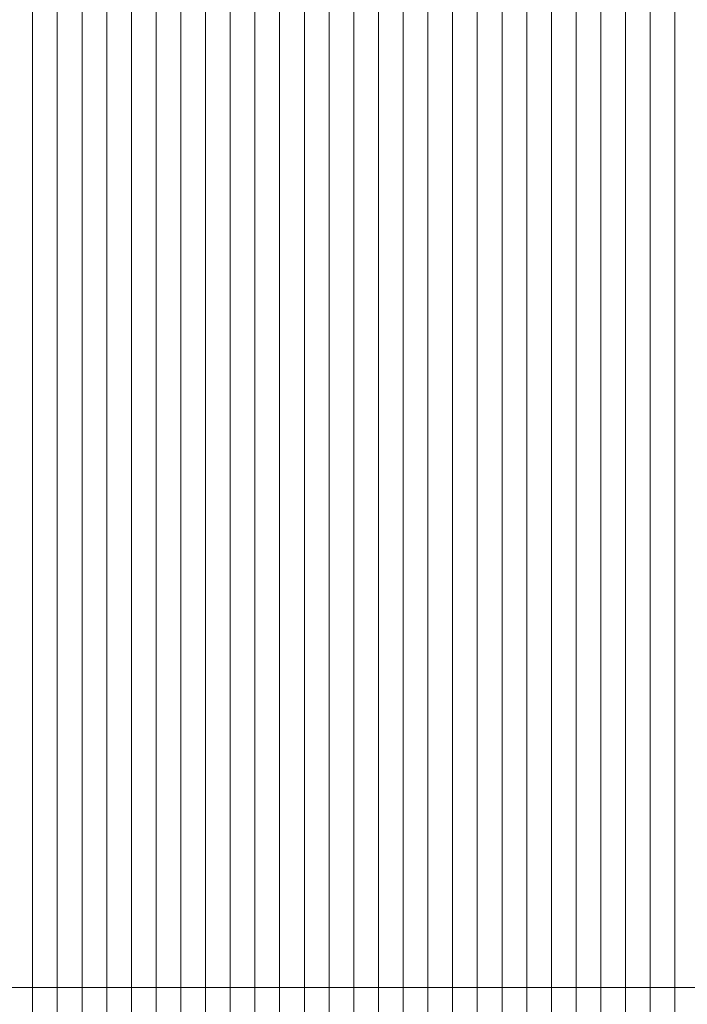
# Model space of a CAD drawing. Header units: millimetres. Extents: x 100377 to 139599, y -1988 to 13993.
# Tile 11 of 53: x 105510 to 108212, y 5969 to 9957. Entities that reach past the tile are written whole.
import ezdxf

# ---------------------------------------------------------------- set-up
doc = ezdxf.new("R2010")
doc.units = ezdxf.units.MM
doc.header["$MEASUREMENT"] = 0
doc.linetypes.add('Przerywana gęsta', pattern=[90, 60, -30])
doc.layers.add('Nowe_0_Nr_pióra__1', color=7, linetype='Continuous', lineweight=13)
doc.layers.add('Nowe_0_Nr_pióra__2', color=251, linetype='Continuous', lineweight=13)

# ---------------------------------------------------------------- blocks, each defined once
blk = doc.blocks.new('*X2')
at = {"layer": 'Nowe_0_Nr_pióra__2', "color": 251, "linetype": 'Continuous', "lineweight": 13}
for p, q in [((105562.4, 6037), (105562.4, 5787)), ((105562.4, 6037), (105562.4, 5787)), ((105662.4, 6037), (105662.4, 5787)), ((105662.4, 6037), (105662.4, 5787)), ((105762.4, 6037), (105762.4, 5787)), ((105762.4, 6037), (105762.4, 5787)), ((105862.4, 6037), (105862.4, 5787)), ((105862.4, 6037), (105862.4, 5787)), ((105962.4, 6037), (105962.4, 5787)), ((105962.4, 6037), (105962.4, 5787)), ((106062.4, 6037), (106062.4, 5787)), ((106062.4, 6037), (106062.4, 5787)), ((106162.4, 6037), (106162.4, 5787)), ((106162.4, 6037), (106162.4, 5787)), ((106262.4, 6037), (106262.4, 5787)), ((106262.4, 6037), (106262.4, 5787)), ((106362.4, 6037), (106362.4, 5787)), ((106362.4, 6037), (106362.4, 5787)), ((106462.4, 6037), (106462.4, 5787)), ((106462.4, 6037), (106462.4, 5787)), ((106562.4, 6037), (106562.4, 5787)), ((106562.4, 6037), (106562.4, 5787)), ((106662.4, 6037), (106662.4, 5787)), ((106662.4, 6037), (106662.4, 5787)), ((106762.4, 6037), (106762.4, 5787)), ((106762.4, 6037), (106762.4, 5787)), ((106862.4, 6037), (106862.4, 5787)), ((106862.4, 6037), (106862.4, 5787)), ((106962.4, 6037), (106962.4, 5787)), ((106962.4, 6037), (106962.4, 5787)), ((107062.4, 6037), (107062.4, 5787)), ((107062.4, 6037), (107062.4, 5787)), ((107162.4, 6037), (107162.4, 5787)), ((107162.4, 6037), (107162.4, 5787)), ((107262.4, 6037), (107262.4, 5787)), ((107262.4, 6037), (107262.4, 5787)), ((107362.4, 6037), (107362.4, 5787)), ((107362.4, 6037), (107362.4, 5787)), ((107462.4, 6037), (107462.4, 5787)), ((107462.4, 6037), (107462.4, 5787)), ((107562.4, 6037), (107562.4, 5787)), ((107562.4, 6037), (107562.4, 5787)), ((107662.4, 6037), (107662.4, 5787)), ((107662.4, 6037), (107662.4, 5787)), ((107762.4, 6037), (107762.4, 5787)), ((107762.4, 6037), (107762.4, 5787)), ((107862.4, 6037), (107862.4, 5787)), ((107862.4, 6037), (107862.4, 5787)), ((107962.4, 6037), (107962.4, 5787)), ((107962.4, 6037), (107962.4, 5787)), ((108062.4, 6037), (108062.4, 5787)), ((108062.4, 6037), (108062.4, 5787)), ((108162.4, 6037), (108162.4, 5787)), ((108162.4, 6037), (108162.4, 5787))]:
    blk.add_line(p, q, dxfattribs=at)
blk = doc.blocks.new('Wypełnienie_1_1', base_point=(0, 0))
at = {"layer": 'Nowe_0_Nr_pióra__2', "color": 251, "linetype": 'Continuous', "lineweight": 13}
blk.add_blockref('*X2', (0, 0), dxfattribs=at)
blk = doc.blocks.new('*X4')
at = {"layer": 'Nowe_0_Nr_pióra__2', "color": 251, "linetype": 'Continuous', "lineweight": 13}
for p, q in [((105562.4, 9787), (105562.4, 10037)), ((105562.4, 9787), (105562.4, 10037)), ((105662.4, 9787), (105662.4, 10037)), ((105662.4, 9787), (105662.4, 10037)), ((105762.4, 9787), (105762.4, 10037)), ((105762.4, 9787), (105762.4, 10037)), ((105862.4, 9787), (105862.4, 10037)), ((105862.4, 9787), (105862.4, 10037)), ((105962.4, 9787), (105962.4, 10037)), ((105962.4, 9787), (105962.4, 10037)), ((106062.4, 9787), (106062.4, 10037)), ((106062.4, 9787), (106062.4, 10037)), ((106162.4, 9787), (106162.4, 10037)), ((106162.4, 9787), (106162.4, 10037)), ((106262.4, 9787), (106262.4, 10037)), ((106262.4, 9787), (106262.4, 10037)), ((106362.4, 9787), (106362.4, 10037)), ((106362.4, 9787), (106362.4, 10037)), ((106462.4, 9787), (106462.4, 10037)), ((106462.4, 9787), (106462.4, 10037)), ((106562.4, 9787), (106562.4, 10037)), ((106562.4, 9787), (106562.4, 10037)), ((106662.4, 9787), (106662.4, 10037)), ((106662.4, 9787), (106662.4, 10037)), ((106762.4, 9787), (106762.4, 10037)), ((106762.4, 9787), (106762.4, 10037)), ((106862.4, 9787), (106862.4, 10037)), ((106862.4, 9787), (106862.4, 10037)), ((106962.4, 9787), (106962.4, 10037)), ((106962.4, 9787), (106962.4, 10037)), ((107062.4, 9787), (107062.4, 10037)), ((107062.4, 9787), (107062.4, 10037)), ((107162.4, 9787), (107162.4, 10037)), ((107162.4, 9787), (107162.4, 10037)), ((107262.4, 9787), (107262.4, 10037)), ((107262.4, 9787), (107262.4, 10037)), ((107362.4, 9787), (107362.4, 10037)), ((107362.4, 9787), (107362.4, 10037)), ((107462.4, 9787), (107462.4, 10037)), ((107462.4, 9787), (107462.4, 10037)), ((107562.4, 9787), (107562.4, 10037)), ((107562.4, 9787), (107562.4, 10037)), ((107662.4, 9787), (107662.4, 10037)), ((107662.4, 9787), (107662.4, 10037)), ((107762.4, 9787), (107762.4, 10037)), ((107762.4, 9787), (107762.4, 10037)), ((107862.4, 9787), (107862.4, 10037)), ((107862.4, 9787), (107862.4, 10037)), ((107962.4, 9787), (107962.4, 10037)), ((107962.4, 9787), (107962.4, 10037)), ((108062.4, 9787), (108062.4, 10037)), ((108062.4, 9787), (108062.4, 10037)), ((108162.4, 9787), (108162.4, 10037)), ((108162.4, 9787), (108162.4, 10037)), ((105562.4, 9537), (105562.4, 9787)), ((105562.4, 9537), (105562.4, 9787)), ((105662.4, 9537), (105662.4, 9787)), ((105662.4, 9537), (105662.4, 9787)), ((105762.4, 9537), (105762.4, 9787)), ((105762.4, 9537), (105762.4, 9787)), ((105862.4, 9537), (105862.4, 9787)), ((105862.4, 9537), (105862.4, 9787)), ((105962.4, 9537), (105962.4, 9787)), ((105962.4, 9537), (105962.4, 9787)), ((106062.4, 9537), (106062.4, 9787)), ((106062.4, 9537), (106062.4, 9787)), ((106162.4, 9537), (106162.4, 9787)), ((106162.4, 9537), (106162.4, 9787)), ((106262.4, 9537), (106262.4, 9787)), ((106262.4, 9537), (106262.4, 9787)), ((106362.4, 9537), (106362.4, 9787)), ((106362.4, 9537), (106362.4, 9787)), ((106462.4, 9537), (106462.4, 9787)), ((106462.4, 9537), (106462.4, 9787)), ((106562.4, 9537), (106562.4, 9787)), ((106562.4, 9537), (106562.4, 9787)), ((106662.4, 9537), (106662.4, 9787)), ((106662.4, 9537), (106662.4, 9787)), ((106762.4, 9537), (106762.4, 9787)), ((106762.4, 9537), (106762.4, 9787)), ((106862.4, 9537), (106862.4, 9787)), ((106862.4, 9537), (106862.4, 9787)), ((106962.4, 9537), (106962.4, 9787)), ((106962.4, 9537), (106962.4, 9787)), ((107062.4, 9537), (107062.4, 9787)), ((107062.4, 9537), (107062.4, 9787)), ((107162.4, 9537), (107162.4, 9787)), ((107162.4, 9537), (107162.4, 9787)), ((107262.4, 9537), (107262.4, 9787)), ((107262.4, 9537), (107262.4, 9787)), ((107362.4, 9537), (107362.4, 9787)), ((107362.4, 9537), (107362.4, 9787)), ((107462.4, 9537), (107462.4, 9787)), ((107462.4, 9537), (107462.4, 9787)), ((107562.4, 9537), (107562.4, 9787)), ((107562.4, 9537), (107562.4, 9787)), ((107662.4, 9537), (107662.4, 9787)), ((107662.4, 9537), (107662.4, 9787)), ((107762.4, 9537), (107762.4, 9787)), ((107762.4, 9537), (107762.4, 9787)), ((107862.4, 9537), (107862.4, 9787)), ((107862.4, 9537), (107862.4, 9787)), ((107962.4, 9537), (107962.4, 9787)), ((107962.4, 9537), (107962.4, 9787)), ((108062.4, 9537), (108062.4, 9787)), ((108062.4, 9537), (108062.4, 9787)), ((108162.4, 9537), (108162.4, 9787)), ((108162.4, 9537), (108162.4, 9787)), ((105562.4, 9287), (105562.4, 9537)), ((105562.4, 9287), (105562.4, 9537)), ((105662.4, 9287), (105662.4, 9537)), ((105662.4, 9287), (105662.4, 9537)), ((105762.4, 9287), (105762.4, 9537)), ((105762.4, 9287), (105762.4, 9537)), ((105862.4, 9287), (105862.4, 9537)), ((105862.4, 9287), (105862.4, 9537)), ((105962.4, 9287), (105962.4, 9537)), ((105962.4, 9287), (105962.4, 9537)), ((106062.4, 9287), (106062.4, 9537)), ((106062.4, 9287), (106062.4, 9537)), ((106162.4, 9287), (106162.4, 9537)), ((106162.4, 9287), (106162.4, 9537)), ((106262.4, 9287), (106262.4, 9537)), ((106262.4, 9287), (106262.4, 9537)), ((106362.4, 9287), (106362.4, 9537)), ((106362.4, 9287), (106362.4, 9537)), ((106462.4, 9287), (106462.4, 9537)), ((106462.4, 9287), (106462.4, 9537)), ((106562.4, 9287), (106562.4, 9537)), ((106562.4, 9287), (106562.4, 9537)), ((106662.4, 9287), (106662.4, 9537)), ((106662.4, 9287), (106662.4, 9537)), ((106762.4, 9287), (106762.4, 9537)), ((106762.4, 9287), (106762.4, 9537)), ((106862.4, 9287), (106862.4, 9537)), ((106862.4, 9287), (106862.4, 9537)), ((106962.4, 9287), (106962.4, 9537)), ((106962.4, 9287), (106962.4, 9537)), ((107062.4, 9287), (107062.4, 9537)), ((107062.4, 9287), (107062.4, 9537)), ((107162.4, 9287), (107162.4, 9537)), ((107162.4, 9287), (107162.4, 9537)), ((107262.4, 9287), (107262.4, 9537)), ((107262.4, 9287), (107262.4, 9537)), ((107362.4, 9287), (107362.4, 9537)), ((107362.4, 9287), (107362.4, 9537)), ((107462.4, 9287), (107462.4, 9537)), ((107462.4, 9287), (107462.4, 9537)), ((107562.4, 9287), (107562.4, 9537)), ((107562.4, 9287), (107562.4, 9537)), ((107662.4, 9287), (107662.4, 9537)), ((107662.4, 9287), (107662.4, 9537)), ((107762.4, 9287), (107762.4, 9537)), ((107762.4, 9287), (107762.4, 9537)), ((107862.4, 9287), (107862.4, 9537)), ((107862.4, 9287), (107862.4, 9537)), ((107962.4, 9287), (107962.4, 9537)), ((107962.4, 9287), (107962.4, 9537)), ((108062.4, 9287), (108062.4, 9537)), ((108062.4, 9287), (108062.4, 9537)), ((108162.4, 9287), (108162.4, 9537)), ((108162.4, 9287), (108162.4, 9537)), ((105562.4, 9037), (105562.4, 9287)), ((105562.4, 9037), (105562.4, 9287)), ((105662.4, 9037), (105662.4, 9287)), ((105662.4, 9037), (105662.4, 9287)), ((105762.4, 9037), (105762.4, 9287)), ((105762.4, 9037), (105762.4, 9287)), ((105862.4, 9037), (105862.4, 9287)), ((105862.4, 9037), (105862.4, 9287)), ((105962.4, 9037), (105962.4, 9287)), ((105962.4, 9037), (105962.4, 9287)), ((106062.4, 9037), (106062.4, 9287)), ((106062.4, 9037), (106062.4, 9287)), ((106162.4, 9037), (106162.4, 9287)), ((106162.4, 9037), (106162.4, 9287)), ((106262.4, 9037), (106262.4, 9287)), ((106262.4, 9037), (106262.4, 9287)), ((106362.4, 9037), (106362.4, 9287)), ((106362.4, 9037), (106362.4, 9287)), ((106462.4, 9037), (106462.4, 9287)), ((106462.4, 9037), (106462.4, 9287)), ((106562.4, 9037), (106562.4, 9287)), ((106562.4, 9037), (106562.4, 9287)), ((106662.4, 9037), (106662.4, 9287)), ((106662.4, 9037), (106662.4, 9287)), ((106762.4, 9037), (106762.4, 9287)), ((106762.4, 9037), (106762.4, 9287)), ((106862.4, 9037), (106862.4, 9287)), ((106862.4, 9037), (106862.4, 9287)), ((106962.4, 9037), (106962.4, 9287)), ((106962.4, 9037), (106962.4, 9287)), ((107062.4, 9037), (107062.4, 9287)), ((107062.4, 9037), (107062.4, 9287)), ((107162.4, 9037), (107162.4, 9287)), ((107162.4, 9037), (107162.4, 9287)), ((107262.4, 9037), (107262.4, 9287)), ((107262.4, 9037), (107262.4, 9287)), ((107362.4, 9037), (107362.4, 9287)), ((107362.4, 9037), (107362.4, 9287)), ((107462.4, 9037), (107462.4, 9287)), ((107462.4, 9037), (107462.4, 9287)), ((107562.4, 9037), (107562.4, 9287)), ((107562.4, 9037), (107562.4, 9287)), ((107662.4, 9037), (107662.4, 9287)), ((107662.4, 9037), (107662.4, 9287)), ((107762.4, 9037), (107762.4, 9287)), ((107762.4, 9037), (107762.4, 9287)), ((107862.4, 9037), (107862.4, 9287)), ((107862.4, 9037), (107862.4, 9287)), ((107962.4, 9037), (107962.4, 9287)), ((107962.4, 9037), (107962.4, 9287)), ((108062.4, 9037), (108062.4, 9287)), ((108062.4, 9037), (108062.4, 9287)), ((108162.4, 9037), (108162.4, 9287)), ((108162.4, 9037), (108162.4, 9287)), ((105562.4, 8787), (105562.4, 9037)), ((105562.4, 8787), (105562.4, 9037)), ((105662.4, 8787), (105662.4, 9037)), ((105662.4, 8787), (105662.4, 9037)), ((105762.4, 8787), (105762.4, 9037)), ((105762.4, 8787), (105762.4, 9037)), ((105862.4, 8787), (105862.4, 9037)), ((105862.4, 8787), (105862.4, 9037)), ((105962.4, 8787), (105962.4, 9037)), ((105962.4, 8787), (105962.4, 9037)), ((106062.4, 8787), (106062.4, 9037)), ((106062.4, 8787), (106062.4, 9037)), ((106162.4, 8787), (106162.4, 9037)), ((106162.4, 8787), (106162.4, 9037)), ((106262.4, 8787), (106262.4, 9037)), ((106262.4, 8787), (106262.4, 9037)), ((106362.4, 8787), (106362.4, 9037)), ((106362.4, 8787), (106362.4, 9037)), ((106462.4, 8787), (106462.4, 9037)), ((106462.4, 8787), (106462.4, 9037)), ((106562.4, 8787), (106562.4, 9037)), ((106562.4, 8787), (106562.4, 9037)), ((106662.4, 8787), (106662.4, 9037)), ((106662.4, 8787), (106662.4, 9037)), ((106762.4, 8787), (106762.4, 9037)), ((106762.4, 8787), (106762.4, 9037)), ((106862.4, 8787), (106862.4, 9037)), ((106862.4, 8787), (106862.4, 9037)), ((106962.4, 8787), (106962.4, 9037)), ((106962.4, 8787), (106962.4, 9037)), ((107062.4, 8787), (107062.4, 9037)), ((107062.4, 8787), (107062.4, 9037)), ((107162.4, 8787), (107162.4, 9037)), ((107162.4, 8787), (107162.4, 9037)), ((107262.4, 8787), (107262.4, 9037)), ((107262.4, 8787), (107262.4, 9037)), ((107362.4, 8787), (107362.4, 9037)), ((107362.4, 8787), (107362.4, 9037)), ((107462.4, 8787), (107462.4, 9037)), ((107462.4, 8787), (107462.4, 9037)), ((107562.4, 8787), (107562.4, 9037)), ((107562.4, 8787), (107562.4, 9037)), ((107662.4, 8787), (107662.4, 9037)), ((107662.4, 8787), (107662.4, 9037)), ((107762.4, 8787), (107762.4, 9037)), ((107762.4, 8787), (107762.4, 9037)), ((107862.4, 8787), (107862.4, 9037)), ((107862.4, 8787), (107862.4, 9037)), ((107962.4, 8787), (107962.4, 9037)), ((107962.4, 8787), (107962.4, 9037)), ((108062.4, 8787), (108062.4, 9037)), ((108062.4, 8787), (108062.4, 9037)), ((108162.4, 8787), (108162.4, 9037)), ((108162.4, 8787), (108162.4, 9037)), ((105562.4, 8537), (105562.4, 8787)), ((105562.4, 8537), (105562.4, 8787)), ((105662.4, 8537), (105662.4, 8787)), ((105662.4, 8537), (105662.4, 8787)), ((105762.4, 8537), (105762.4, 8787)), ((105762.4, 8537), (105762.4, 8787)), ((105862.4, 8537), (105862.4, 8787)), ((105862.4, 8537), (105862.4, 8787)), ((105962.4, 8537), (105962.4, 8787)), ((105962.4, 8537), (105962.4, 8787)), ((106062.4, 8537), (106062.4, 8787)), ((106062.4, 8537), (106062.4, 8787)), ((106162.4, 8537), (106162.4, 8787)), ((106162.4, 8537), (106162.4, 8787)), ((106262.4, 8537), (106262.4, 8787)), ((106262.4, 8537), (106262.4, 8787)), ((106362.4, 8537), (106362.4, 8787)), ((106362.4, 8537), (106362.4, 8787)), ((106462.4, 8537), (106462.4, 8787)), ((106462.4, 8537), (106462.4, 8787)), ((106562.4, 8537), (106562.4, 8787)), ((106562.4, 8537), (106562.4, 8787)), ((106662.4, 8537), (106662.4, 8787)), ((106662.4, 8537), (106662.4, 8787)), ((106762.4, 8537), (106762.4, 8787)), ((106762.4, 8537), (106762.4, 8787)), ((106862.4, 8537), (106862.4, 8787)), ((106862.4, 8537), (106862.4, 8787)), ((106962.4, 8537), (106962.4, 8787)), ((106962.4, 8537), (106962.4, 8787)), ((107062.4, 8537), (107062.4, 8787)), ((107062.4, 8537), (107062.4, 8787)), ((107162.4, 8537), (107162.4, 8787)), ((107162.4, 8537), (107162.4, 8787)), ((107262.4, 8537), (107262.4, 8787)), ((107262.4, 8537), (107262.4, 8787)), ((107362.4, 8537), (107362.4, 8787)), ((107362.4, 8537), (107362.4, 8787)), ((107462.4, 8537), (107462.4, 8787)), ((107462.4, 8537), (107462.4, 8787)), ((107562.4, 8537), (107562.4, 8787)), ((107562.4, 8537), (107562.4, 8787)), ((107662.4, 8537), (107662.4, 8787)), ((107662.4, 8537), (107662.4, 8787)), ((107762.4, 8537), (107762.4, 8787)), ((107762.4, 8537), (107762.4, 8787)), ((107862.4, 8537), (107862.4, 8787)), ((107862.4, 8537), (107862.4, 8787)), ((107962.4, 8537), (107962.4, 8787)), ((107962.4, 8537), (107962.4, 8787)), ((108062.4, 8537), (108062.4, 8787)), ((108062.4, 8537), (108062.4, 8787)), ((108162.4, 8537), (108162.4, 8787)), ((108162.4, 8537), (108162.4, 8787)), ((105562.4, 8287), (105562.4, 8537)), ((105562.4, 8287), (105562.4, 8537)), ((105662.4, 8287), (105662.4, 8537)), ((105662.4, 8287), (105662.4, 8537)), ((105762.4, 8287), (105762.4, 8537)), ((105762.4, 8287), (105762.4, 8537)), ((105862.4, 8287), (105862.4, 8537)), ((105862.4, 8287), (105862.4, 8537)), ((105962.4, 8287), (105962.4, 8537)), ((105962.4, 8287), (105962.4, 8537)), ((106062.4, 8287), (106062.4, 8537)), ((106062.4, 8287), (106062.4, 8537)), ((106162.4, 8287), (106162.4, 8537)), ((106162.4, 8287), (106162.4, 8537)), ((106262.4, 8287), (106262.4, 8537)), ((106262.4, 8287), (106262.4, 8537)), ((106362.4, 8287), (106362.4, 8537)), ((106362.4, 8287), (106362.4, 8537)), ((106462.4, 8287), (106462.4, 8537)), ((106462.4, 8287), (106462.4, 8537)), ((106562.4, 8287), (106562.4, 8537)), ((106562.4, 8287), (106562.4, 8537)), ((106662.4, 8287), (106662.4, 8537)), ((106662.4, 8287), (106662.4, 8537)), ((106762.4, 8287), (106762.4, 8537)), ((106762.4, 8287), (106762.4, 8537)), ((106862.4, 8287), (106862.4, 8537)), ((106862.4, 8287), (106862.4, 8537)), ((106962.4, 8287), (106962.4, 8537)), ((106962.4, 8287), (106962.4, 8537)), ((107062.4, 8287), (107062.4, 8537)), ((107062.4, 8287), (107062.4, 8537)), ((107162.4, 8287), (107162.4, 8537)), ((107162.4, 8287), (107162.4, 8537)), ((107262.4, 8287), (107262.4, 8537)), ((107262.4, 8287), (107262.4, 8537)), ((107362.4, 8287), (107362.4, 8537)), ((107362.4, 8287), (107362.4, 8537)), ((107462.4, 8287), (107462.4, 8537)), ((107462.4, 8287), (107462.4, 8537)), ((107562.4, 8287), (107562.4, 8537)), ((107562.4, 8287), (107562.4, 8537)), ((107662.4, 8287), (107662.4, 8537)), ((107662.4, 8287), (107662.4, 8537)), ((107762.4, 8287), (107762.4, 8537)), ((107762.4, 8287), (107762.4, 8537)), ((107862.4, 8287), (107862.4, 8537)), ((107862.4, 8287), (107862.4, 8537)), ((107962.4, 8287), (107962.4, 8537)), ((107962.4, 8287), (107962.4, 8537)), ((108062.4, 8287), (108062.4, 8537)), ((108062.4, 8287), (108062.4, 8537)), ((108162.4, 8287), (108162.4, 8537)), ((108162.4, 8287), (108162.4, 8537)), ((105562.4, 8037), (105562.4, 8287)), ((105562.4, 8037), (105562.4, 8287)), ((105662.4, 8037), (105662.4, 8287)), ((105662.4, 8037), (105662.4, 8287)), ((105762.4, 8037), (105762.4, 8287)), ((105762.4, 8037), (105762.4, 8287)), ((105862.4, 8037), (105862.4, 8287)), ((105862.4, 8037), (105862.4, 8287)), ((105962.4, 8037), (105962.4, 8287)), ((105962.4, 8037), (105962.4, 8287)), ((106062.4, 8037), (106062.4, 8287)), ((106062.4, 8037), (106062.4, 8287)), ((106162.4, 8037), (106162.4, 8287)), ((106162.4, 8037), (106162.4, 8287)), ((106262.4, 8037), (106262.4, 8287)), ((106262.4, 8037), (106262.4, 8287)), ((106362.4, 8037), (106362.4, 8287)), ((106362.4, 8037), (106362.4, 8287)), ((106462.4, 8037), (106462.4, 8287)), ((106462.4, 8037), (106462.4, 8287)), ((106562.4, 8037), (106562.4, 8287)), ((106562.4, 8037), (106562.4, 8287)), ((106662.4, 8037), (106662.4, 8287)), ((106662.4, 8037), (106662.4, 8287)), ((106762.4, 8037), (106762.4, 8287)), ((106762.4, 8037), (106762.4, 8287)), ((106862.4, 8037), (106862.4, 8287)), ((106862.4, 8037), (106862.4, 8287)), ((106962.4, 8037), (106962.4, 8287)), ((106962.4, 8037), (106962.4, 8287)), ((107062.4, 8037), (107062.4, 8287)), ((107062.4, 8037), (107062.4, 8287)), ((107162.4, 8037), (107162.4, 8287)), ((107162.4, 8037), (107162.4, 8287)), ((107262.4, 8037), (107262.4, 8287)), ((107262.4, 8037), (107262.4, 8287)), ((107362.4, 8037), (107362.4, 8287)), ((107362.4, 8037), (107362.4, 8287)), ((107462.4, 8037), (107462.4, 8287)), ((107462.4, 8037), (107462.4, 8287)), ((107562.4, 8037), (107562.4, 8287)), ((107562.4, 8037), (107562.4, 8287)), ((107662.4, 8037), (107662.4, 8287)), ((107662.4, 8037), (107662.4, 8287)), ((107762.4, 8037), (107762.4, 8287)), ((107762.4, 8037), (107762.4, 8287)), ((107862.4, 8037), (107862.4, 8287)), ((107862.4, 8037), (107862.4, 8287)), ((107962.4, 8037), (107962.4, 8287)), ((107962.4, 8037), (107962.4, 8287)), ((108062.4, 8037), (108062.4, 8287)), ((108062.4, 8037), (108062.4, 8287)), ((108162.4, 8037), (108162.4, 8287)), ((108162.4, 8037), (108162.4, 8287)), ((105562.4, 7787), (105562.4, 8037)), ((105562.4, 7787), (105562.4, 8037)), ((105662.4, 7787), (105662.4, 8037)), ((105662.4, 7787), (105662.4, 8037)), ((105762.4, 7787), (105762.4, 8037)), ((105762.4, 7787), (105762.4, 8037)), ((105862.4, 7787), (105862.4, 8037)), ((105862.4, 7787), (105862.4, 8037)), ((105962.4, 7787), (105962.4, 8037)), ((105962.4, 7787), (105962.4, 8037)), ((106062.4, 7787), (106062.4, 8037)), ((106062.4, 7787), (106062.4, 8037)), ((106162.4, 7787), (106162.4, 8037)), ((106162.4, 7787), (106162.4, 8037)), ((106262.4, 7787), (106262.4, 8037)), ((106262.4, 7787), (106262.4, 8037)), ((106362.4, 7787), (106362.4, 8037)), ((106362.4, 7787), (106362.4, 8037)), ((106462.4, 7787), (106462.4, 8037)), ((106462.4, 7787), (106462.4, 8037)), ((106562.4, 7787), (106562.4, 8037)), ((106562.4, 7787), (106562.4, 8037)), ((106662.4, 7787), (106662.4, 8037)), ((106662.4, 7787), (106662.4, 8037)), ((106762.4, 7787), (106762.4, 8037)), ((106762.4, 7787), (106762.4, 8037)), ((106862.4, 7787), (106862.4, 8037)), ((106862.4, 7787), (106862.4, 8037)), ((106962.4, 7787), (106962.4, 8037)), ((106962.4, 7787), (106962.4, 8037)), ((107062.4, 7787), (107062.4, 8037)), ((107062.4, 7787), (107062.4, 8037)), ((107162.4, 7787), (107162.4, 8037)), ((107162.4, 7787), (107162.4, 8037)), ((107262.4, 7787), (107262.4, 8037)), ((107262.4, 7787), (107262.4, 8037)), ((107362.4, 7787), (107362.4, 8037)), ((107362.4, 7787), (107362.4, 8037)), ((107462.4, 7787), (107462.4, 8037)), ((107462.4, 7787), (107462.4, 8037)), ((107562.4, 7787), (107562.4, 8037)), ((107562.4, 7787), (107562.4, 8037)), ((107662.4, 7787), (107662.4, 8037)), ((107662.4, 7787), (107662.4, 8037)), ((107762.4, 7787), (107762.4, 8037)), ((107762.4, 7787), (107762.4, 8037)), ((107862.4, 7787), (107862.4, 8037)), ((107862.4, 7787), (107862.4, 8037)), ((107962.4, 7787), (107962.4, 8037)), ((107962.4, 7787), (107962.4, 8037)), ((108062.4, 7787), (108062.4, 8037)), ((108062.4, 7787), (108062.4, 8037)), ((108162.4, 7787), (108162.4, 8037)), ((108162.4, 7787), (108162.4, 8037)), ((105562.4, 7537), (105562.4, 7787)), ((105562.4, 7537), (105562.4, 7787)), ((105662.4, 7537), (105662.4, 7787)), ((105662.4, 7537), (105662.4, 7787)), ((105762.4, 7537), (105762.4, 7787)), ((105762.4, 7537), (105762.4, 7787)), ((105862.4, 7537), (105862.4, 7787)), ((105862.4, 7537), (105862.4, 7787)), ((105962.4, 7537), (105962.4, 7787)), ((105962.4, 7537), (105962.4, 7787)), ((106062.4, 7537), (106062.4, 7787)), ((106062.4, 7537), (106062.4, 7787)), ((106162.4, 7537), (106162.4, 7787)), ((106162.4, 7537), (106162.4, 7787)), ((106262.4, 7537), (106262.4, 7787)), ((106262.4, 7537), (106262.4, 7787)), ((106362.4, 7537), (106362.4, 7787)), ((106362.4, 7537), (106362.4, 7787)), ((106462.4, 7537), (106462.4, 7787)), ((106462.4, 7537), (106462.4, 7787)), ((106562.4, 7537), (106562.4, 7787)), ((106562.4, 7537), (106562.4, 7787)), ((106662.4, 7537), (106662.4, 7787)), ((106662.4, 7537), (106662.4, 7787)), ((106762.4, 7537), (106762.4, 7787)), ((106762.4, 7537), (106762.4, 7787)), ((106862.4, 7537), (106862.4, 7787)), ((106862.4, 7537), (106862.4, 7787)), ((106962.4, 7537), (106962.4, 7787)), ((106962.4, 7537), (106962.4, 7787)), ((107062.4, 7537), (107062.4, 7787)), ((107062.4, 7537), (107062.4, 7787)), ((107162.4, 7537), (107162.4, 7787)), ((107162.4, 7537), (107162.4, 7787)), ((107262.4, 7537), (107262.4, 7787)), ((107262.4, 7537), (107262.4, 7787)), ((107362.4, 7537), (107362.4, 7787)), ((107362.4, 7537), (107362.4, 7787)), ((107462.4, 7537), (107462.4, 7787)), ((107462.4, 7537), (107462.4, 7787)), ((107562.4, 7537), (107562.4, 7787)), ((107562.4, 7537), (107562.4, 7787)), ((107662.4, 7537), (107662.4, 7787)), ((107662.4, 7537), (107662.4, 7787)), ((107762.4, 7537), (107762.4, 7787)), ((107762.4, 7537), (107762.4, 7787)), ((107862.4, 7537), (107862.4, 7787)), ((107862.4, 7537), (107862.4, 7787)), ((107962.4, 7537), (107962.4, 7787)), ((107962.4, 7537), (107962.4, 7787)), ((108062.4, 7537), (108062.4, 7787)), ((108062.4, 7537), (108062.4, 7787)), ((108162.4, 7537), (108162.4, 7787)), ((108162.4, 7537), (108162.4, 7787)), ((105562.4, 7287), (105562.4, 7537)), ((105562.4, 7287), (105562.4, 7537)), ((105662.4, 7287), (105662.4, 7537)), ((105662.4, 7287), (105662.4, 7537)), ((105762.4, 7287), (105762.4, 7537)), ((105762.4, 7287), (105762.4, 7537)), ((105862.4, 7287), (105862.4, 7537)), ((105862.4, 7287), (105862.4, 7537)), ((105962.4, 7287), (105962.4, 7537)), ((105962.4, 7287), (105962.4, 7537)), ((106062.4, 7287), (106062.4, 7537)), ((106062.4, 7287), (106062.4, 7537)), ((106162.4, 7287), (106162.4, 7537)), ((106162.4, 7287), (106162.4, 7537)), ((106262.4, 7287), (106262.4, 7537)), ((106262.4, 7287), (106262.4, 7537)), ((106362.4, 7287), (106362.4, 7537)), ((106362.4, 7287), (106362.4, 7537)), ((106462.4, 7287), (106462.4, 7537)), ((106462.4, 7287), (106462.4, 7537)), ((106562.4, 7287), (106562.4, 7537)), ((106562.4, 7287), (106562.4, 7537)), ((106662.4, 7287), (106662.4, 7537)), ((106662.4, 7287), (106662.4, 7537)), ((106762.4, 7287), (106762.4, 7537)), ((106762.4, 7287), (106762.4, 7537)), ((106862.4, 7287), (106862.4, 7537)), ((106862.4, 7287), (106862.4, 7537)), ((106962.4, 7287), (106962.4, 7537)), ((106962.4, 7287), (106962.4, 7537)), ((107062.4, 7287), (107062.4, 7537)), ((107062.4, 7287), (107062.4, 7537)), ((107162.4, 7287), (107162.4, 7537)), ((107162.4, 7287), (107162.4, 7537)), ((107262.4, 7287), (107262.4, 7537)), ((107262.4, 7287), (107262.4, 7537)), ((107362.4, 7287), (107362.4, 7537)), ((107362.4, 7287), (107362.4, 7537)), ((107462.4, 7287), (107462.4, 7537)), ((107462.4, 7287), (107462.4, 7537)), ((107562.4, 7287), (107562.4, 7537)), ((107562.4, 7287), (107562.4, 7537)), ((107662.4, 7287), (107662.4, 7537)), ((107662.4, 7287), (107662.4, 7537)), ((107762.4, 7287), (107762.4, 7537)), ((107762.4, 7287), (107762.4, 7537)), ((107862.4, 7287), (107862.4, 7537)), ((107862.4, 7287), (107862.4, 7537)), ((107962.4, 7287), (107962.4, 7537)), ((107962.4, 7287), (107962.4, 7537)), ((108062.4, 7287), (108062.4, 7537)), ((108062.4, 7287), (108062.4, 7537)), ((108162.4, 7287), (108162.4, 7537)), ((108162.4, 7287), (108162.4, 7537)), ((105562.4, 7037), (105562.4, 7287)), ((105562.4, 7037), (105562.4, 7287)), ((105662.4, 7037), (105662.4, 7287)), ((105662.4, 7037), (105662.4, 7287)), ((105762.4, 7037), (105762.4, 7287)), ((105762.4, 7037), (105762.4, 7287)), ((105862.4, 7037), (105862.4, 7287)), ((105862.4, 7037), (105862.4, 7287)), ((105962.4, 7037), (105962.4, 7287)), ((105962.4, 7037), (105962.4, 7287)), ((106062.4, 7037), (106062.4, 7287)), ((106062.4, 7037), (106062.4, 7287)), ((106162.4, 7037), (106162.4, 7287)), ((106162.4, 7037), (106162.4, 7287)), ((106262.4, 7037), (106262.4, 7287)), ((106262.4, 7037), (106262.4, 7287)), ((106362.4, 7037), (106362.4, 7287)), ((106362.4, 7037), (106362.4, 7287)), ((106462.4, 7037), (106462.4, 7287)), ((106462.4, 7037), (106462.4, 7287)), ((106562.4, 7037), (106562.4, 7287)), ((106562.4, 7037), (106562.4, 7287)), ((106662.4, 7037), (106662.4, 7287)), ((106662.4, 7037), (106662.4, 7287)), ((106762.4, 7037), (106762.4, 7287)), ((106762.4, 7037), (106762.4, 7287)), ((106862.4, 7037), (106862.4, 7287)), ((106862.4, 7037), (106862.4, 7287)), ((106962.4, 7037), (106962.4, 7287)), ((106962.4, 7037), (106962.4, 7287)), ((107062.4, 7037), (107062.4, 7287)), ((107062.4, 7037), (107062.4, 7287)), ((107162.4, 7037), (107162.4, 7287)), ((107162.4, 7037), (107162.4, 7287)), ((107262.4, 7037), (107262.4, 7287)), ((107262.4, 7037), (107262.4, 7287)), ((107362.4, 7037), (107362.4, 7287)), ((107362.4, 7037), (107362.4, 7287)), ((107462.4, 7037), (107462.4, 7287)), ((107462.4, 7037), (107462.4, 7287)), ((107562.4, 7037), (107562.4, 7287)), ((107562.4, 7037), (107562.4, 7287)), ((107662.4, 7037), (107662.4, 7287)), ((107662.4, 7037), (107662.4, 7287)), ((107762.4, 7037), (107762.4, 7287)), ((107762.4, 7037), (107762.4, 7287)), ((107862.4, 7037), (107862.4, 7287)), ((107862.4, 7037), (107862.4, 7287)), ((107962.4, 7037), (107962.4, 7287)), ((107962.4, 7037), (107962.4, 7287)), ((108062.4, 7037), (108062.4, 7287)), ((108062.4, 7037), (108062.4, 7287)), ((108162.4, 7037), (108162.4, 7287)), ((108162.4, 7037), (108162.4, 7287)), ((105562.4, 6787), (105562.4, 7037)), ((105562.4, 6787), (105562.4, 7037)), ((105662.4, 6787), (105662.4, 7037)), ((105662.4, 6787), (105662.4, 7037)), ((105762.4, 6787), (105762.4, 7037)), ((105762.4, 6787), (105762.4, 7037)), ((105862.4, 6787), (105862.4, 7037)), ((105862.4, 6787), (105862.4, 7037)), ((105962.4, 6787), (105962.4, 7037)), ((105962.4, 6787), (105962.4, 7037)), ((106062.4, 6787), (106062.4, 7037)), ((106062.4, 6787), (106062.4, 7037)), ((106162.4, 6787), (106162.4, 7037)), ((106162.4, 6787), (106162.4, 7037)), ((106262.4, 6787), (106262.4, 7037)), ((106262.4, 6787), (106262.4, 7037)), ((106362.4, 6787), (106362.4, 7037)), ((106362.4, 6787), (106362.4, 7037)), ((106462.4, 6787), (106462.4, 7037)), ((106462.4, 6787), (106462.4, 7037)), ((106562.4, 6787), (106562.4, 7037)), ((106562.4, 6787), (106562.4, 7037)), ((106662.4, 6787), (106662.4, 7037)), ((106662.4, 6787), (106662.4, 7037)), ((106762.4, 6787), (106762.4, 7037)), ((106762.4, 6787), (106762.4, 7037)), ((106862.4, 6787), (106862.4, 7037)), ((106862.4, 6787), (106862.4, 7037)), ((106962.4, 6787), (106962.4, 7037)), ((106962.4, 6787), (106962.4, 7037)), ((107062.4, 6787), (107062.4, 7037)), ((107062.4, 6787), (107062.4, 7037)), ((107162.4, 6787), (107162.4, 7037)), ((107162.4, 6787), (107162.4, 7037)), ((107262.4, 6787), (107262.4, 7037)), ((107262.4, 6787), (107262.4, 7037)), ((107362.4, 6787), (107362.4, 7037)), ((107362.4, 6787), (107362.4, 7037)), ((107462.4, 6787), (107462.4, 7037)), ((107462.4, 6787), (107462.4, 7037)), ((107562.4, 6787), (107562.4, 7037)), ((107562.4, 6787), (107562.4, 7037)), ((107662.4, 6787), (107662.4, 7037)), ((107662.4, 6787), (107662.4, 7037)), ((107762.4, 6787), (107762.4, 7037)), ((107762.4, 6787), (107762.4, 7037)), ((107862.4, 6787), (107862.4, 7037)), ((107862.4, 6787), (107862.4, 7037)), ((107962.4, 6787), (107962.4, 7037)), ((107962.4, 6787), (107962.4, 7037)), ((108062.4, 6787), (108062.4, 7037)), ((108062.4, 6787), (108062.4, 7037)), ((108162.4, 6787), (108162.4, 7037)), ((108162.4, 6787), (108162.4, 7037)), ((105562.4, 6537), (105562.4, 6787)), ((105562.4, 6537), (105562.4, 6787)), ((105662.4, 6537), (105662.4, 6787)), ((105662.4, 6537), (105662.4, 6787)), ((105762.4, 6537), (105762.4, 6787)), ((105762.4, 6537), (105762.4, 6787)), ((105862.4, 6537), (105862.4, 6787)), ((105862.4, 6537), (105862.4, 6787)), ((105962.4, 6537), (105962.4, 6787)), ((105962.4, 6537), (105962.4, 6787)), ((106062.4, 6537), (106062.4, 6787)), ((106062.4, 6537), (106062.4, 6787)), ((106162.4, 6537), (106162.4, 6787)), ((106162.4, 6537), (106162.4, 6787)), ((106262.4, 6537), (106262.4, 6787)), ((106262.4, 6537), (106262.4, 6787)), ((106362.4, 6537), (106362.4, 6787)), ((106362.4, 6537), (106362.4, 6787)), ((106462.4, 6537), (106462.4, 6787)), ((106462.4, 6537), (106462.4, 6787)), ((106562.4, 6537), (106562.4, 6787)), ((106562.4, 6537), (106562.4, 6787)), ((106662.4, 6537), (106662.4, 6787)), ((106662.4, 6537), (106662.4, 6787)), ((106762.4, 6537), (106762.4, 6787)), ((106762.4, 6537), (106762.4, 6787)), ((106862.4, 6537), (106862.4, 6787)), ((106862.4, 6537), (106862.4, 6787)), ((106962.4, 6537), (106962.4, 6787)), ((106962.4, 6537), (106962.4, 6787)), ((107062.4, 6537), (107062.4, 6787)), ((107062.4, 6537), (107062.4, 6787)), ((107162.4, 6537), (107162.4, 6787)), ((107162.4, 6537), (107162.4, 6787)), ((107262.4, 6537), (107262.4, 6787)), ((107262.4, 6537), (107262.4, 6787)), ((107362.4, 6537), (107362.4, 6787)), ((107362.4, 6537), (107362.4, 6787)), ((107462.4, 6537), (107462.4, 6787)), ((107462.4, 6537), (107462.4, 6787)), ((107562.4, 6537), (107562.4, 6787)), ((107562.4, 6537), (107562.4, 6787)), ((107662.4, 6537), (107662.4, 6787)), ((107662.4, 6537), (107662.4, 6787)), ((107762.4, 6537), (107762.4, 6787)), ((107762.4, 6537), (107762.4, 6787)), ((107862.4, 6537), (107862.4, 6787)), ((107862.4, 6537), (107862.4, 6787)), ((107962.4, 6537), (107962.4, 6787)), ((107962.4, 6537), (107962.4, 6787)), ((108062.4, 6537), (108062.4, 6787)), ((108062.4, 6537), (108062.4, 6787)), ((108162.4, 6537), (108162.4, 6787)), ((108162.4, 6537), (108162.4, 6787)), ((105562.4, 6287), (105562.4, 6537)), ((105562.4, 6287), (105562.4, 6537)), ((105662.4, 6287), (105662.4, 6537)), ((105662.4, 6287), (105662.4, 6537)), ((105762.4, 6287), (105762.4, 6537)), ((105762.4, 6287), (105762.4, 6537)), ((105862.4, 6287), (105862.4, 6537)), ((105862.4, 6287), (105862.4, 6537)), ((105962.4, 6287), (105962.4, 6537)), ((105962.4, 6287), (105962.4, 6537)), ((106062.4, 6287), (106062.4, 6537)), ((106062.4, 6287), (106062.4, 6537)), ((106162.4, 6287), (106162.4, 6537)), ((106162.4, 6287), (106162.4, 6537)), ((106262.4, 6287), (106262.4, 6537)), ((106262.4, 6287), (106262.4, 6537)), ((106362.4, 6287), (106362.4, 6537)), ((106362.4, 6287), (106362.4, 6537)), ((106462.4, 6287), (106462.4, 6537)), ((106462.4, 6287), (106462.4, 6537)), ((106562.4, 6287), (106562.4, 6537)), ((106562.4, 6287), (106562.4, 6537)), ((106662.4, 6287), (106662.4, 6537)), ((106662.4, 6287), (106662.4, 6537)), ((106762.4, 6287), (106762.4, 6537)), ((106762.4, 6287), (106762.4, 6537)), ((106862.4, 6287), (106862.4, 6537)), ((106862.4, 6287), (106862.4, 6537)), ((106962.4, 6287), (106962.4, 6537)), ((106962.4, 6287), (106962.4, 6537)), ((107062.4, 6287), (107062.4, 6537)), ((107062.4, 6287), (107062.4, 6537)), ((107162.4, 6287), (107162.4, 6537)), ((107162.4, 6287), (107162.4, 6537)), ((107262.4, 6287), (107262.4, 6537)), ((107262.4, 6287), (107262.4, 6537)), ((107362.4, 6287), (107362.4, 6537)), ((107362.4, 6287), (107362.4, 6537)), ((107462.4, 6287), (107462.4, 6537)), ((107462.4, 6287), (107462.4, 6537)), ((107562.4, 6287), (107562.4, 6537)), ((107562.4, 6287), (107562.4, 6537)), ((107662.4, 6287), (107662.4, 6537)), ((107662.4, 6287), (107662.4, 6537)), ((107762.4, 6287), (107762.4, 6537)), ((107762.4, 6287), (107762.4, 6537)), ((107862.4, 6287), (107862.4, 6537)), ((107862.4, 6287), (107862.4, 6537)), ((107962.4, 6287), (107962.4, 6537)), ((107962.4, 6287), (107962.4, 6537)), ((108062.4, 6287), (108062.4, 6537)), ((108062.4, 6287), (108062.4, 6537)), ((108162.4, 6287), (108162.4, 6537)), ((108162.4, 6287), (108162.4, 6537)), ((105562.4, 6037), (105562.4, 6287)), ((105562.4, 6037), (105562.4, 6287)), ((105662.4, 6037), (105662.4, 6287)), ((105662.4, 6037), (105662.4, 6287)), ((105762.4, 6037), (105762.4, 6287)), ((105762.4, 6037), (105762.4, 6287)), ((105862.4, 6037), (105862.4, 6287)), ((105862.4, 6037), (105862.4, 6287)), ((105962.4, 6037), (105962.4, 6287)), ((105962.4, 6037), (105962.4, 6287)), ((106062.4, 6037), (106062.4, 6287)), ((106062.4, 6037), (106062.4, 6287)), ((106162.4, 6037), (106162.4, 6287)), ((106162.4, 6037), (106162.4, 6287)), ((106262.4, 6037), (106262.4, 6287)), ((106262.4, 6037), (106262.4, 6287)), ((106362.4, 6037), (106362.4, 6287)), ((106362.4, 6037), (106362.4, 6287)), ((106462.4, 6037), (106462.4, 6287)), ((106462.4, 6037), (106462.4, 6287)), ((106562.4, 6037), (106562.4, 6287)), ((106562.4, 6037), (106562.4, 6287)), ((106662.4, 6037), (106662.4, 6287)), ((106662.4, 6037), (106662.4, 6287)), ((106762.4, 6037), (106762.4, 6287)), ((106762.4, 6037), (106762.4, 6287)), ((106862.4, 6037), (106862.4, 6287)), ((106862.4, 6037), (106862.4, 6287)), ((106962.4, 6037), (106962.4, 6287)), ((106962.4, 6037), (106962.4, 6287)), ((107062.4, 6037), (107062.4, 6287)), ((107062.4, 6037), (107062.4, 6287)), ((107162.4, 6037), (107162.4, 6287)), ((107162.4, 6037), (107162.4, 6287)), ((107262.4, 6037), (107262.4, 6287)), ((107262.4, 6037), (107262.4, 6287)), ((107362.4, 6037), (107362.4, 6287)), ((107362.4, 6037), (107362.4, 6287)), ((107462.4, 6037), (107462.4, 6287)), ((107462.4, 6037), (107462.4, 6287)), ((107562.4, 6037), (107562.4, 6287)), ((107562.4, 6037), (107562.4, 6287)), ((107662.4, 6037), (107662.4, 6287)), ((107662.4, 6037), (107662.4, 6287)), ((107762.4, 6037), (107762.4, 6287)), ((107762.4, 6037), (107762.4, 6287)), ((107862.4, 6037), (107862.4, 6287)), ((107862.4, 6037), (107862.4, 6287)), ((107962.4, 6037), (107962.4, 6287)), ((107962.4, 6037), (107962.4, 6287)), ((108062.4, 6037), (108062.4, 6287)), ((108062.4, 6037), (108062.4, 6287)), ((108162.4, 6037), (108162.4, 6287)), ((108162.4, 6037), (108162.4, 6287))]:
    blk.add_line(p, q, dxfattribs=at)
blk = doc.blocks.new('Wypełnienie_2_1', base_point=(0, 0))
at = {"layer": 'Nowe_0_Nr_pióra__2', "color": 251, "linetype": 'Continuous', "lineweight": 13}
blk.add_blockref('*X4', (0, 0), dxfattribs=at)

msp = doc.modelspace()

# ---------------------------------------------------------------- linework, layer by layer
at = {"layer": 'Nowe_0_Nr_pióra__1', "color": 7, "linetype": 'Przerywana gęsta', "lineweight": 13}
msp.add_lwpolyline([(102464.4, 6037), (137460.4, 6037)], dxfattribs=at)
at = {"layer": 'Nowe_0_Nr_pióra__1', "color": 7, "linetype": 'Continuous', "lineweight": 13}
msp.add_lwpolyline([(102464.4, 6037), (137533.7, 6037)], dxfattribs=at)

# ---------------------------------------------------------------- block references
at = {"layer": 'Nowe_0_Nr_pióra__2', "color": 251, "linetype": 'Continuous', "lineweight": 13}
for name in ['Wypełnienie_2_1', 'Wypełnienie_1_1']:
    msp.add_blockref(name, (0, 0), dxfattribs=at)

doc.saveas('drawing.dxf')
